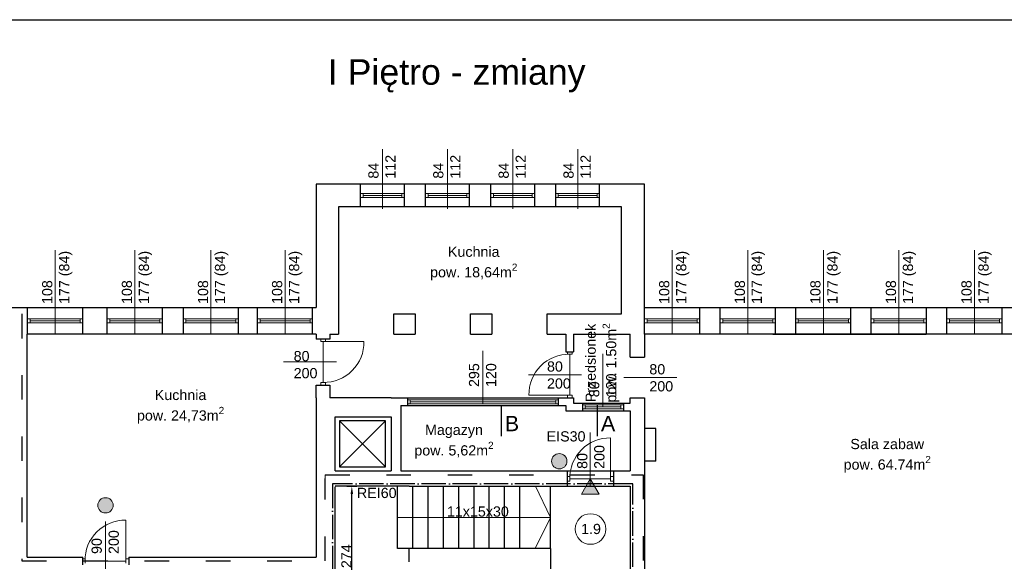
# Model space of a CAD drawing. Header units: millimetres. Extents: x 2341 to 31069, y -7915 to 10644.
# Tile 10 of 105: x 4436 to 6364, y -2061 to -1000. Entities that reach past the tile are written whole.
import ezdxf

# ---------------------------------------------------------------- set-up
doc = ezdxf.new("R2010")
doc.units = ezdxf.units.MM
doc.linetypes.add('ACAD_ISO03W100', pattern=[30, 12, -18])
doc.linetypes.add('ACAD_ISO04W100', pattern=[30.5, 24, -3, 0.5, -3])
for name, color, linetype, lineweight in [('opisy', 5, 'Continuous', 5), ('stolarka', 3, 'Continuous', 9), ('Wymiar', 7, 'Continuous', 5), ('wymiary', 6, 'Continuous', 5), ('ściany nośne', 1, 'Continuous', 25)]:
    doc.layers.add(name, color=color, linetype=linetype, lineweight=lineweight)
doc.styles.get("Standard").update_dxf_attribs({"font": 'ARIAL.TTF'})
doc.dimstyles.new('ISO-25', dxfattribs={"dimtxt": 20, "dimasz": 15, "dimexe": 10, "dimexo": 10, "dimtad": 1, "dimdec": 0, "dimtxsty": 'Standard', "dimcen": 2.5, "dimadec": 0, "dimazin": 0, "dimtfac": 1, "dimtdec": 0, "dimtmove": 0, "dimatfit": 3, "dimfxl": 0, "dimarcsym": 0})

# ---------------------------------------------------------------- blocks, each defined once
blk = doc.blocks.new('*D234')
at = {"layer": 'Defpoints', "color": 0}
for p in [(5055.6, -1913.7), (5086.4, -1913.7), (5055.6, -2187.9)]:
    blk.add_point(p, dxfattribs=at)
at = {"layer": 'wymiary', "color": 0, "lineweight": -2}
for p, q in [((5076.4, -1913.7), (5096.4, -1913.7)), ((5086.4, -2172.9), (5086.4, -1928.7)), ((5076.4, -2187.9), (5096.4, -2187.9))]:
    blk.add_line(p, q, dxfattribs=at)
at = {"layer": 'wymiary', "color": 0}
for points in [[(5088.9, -1928.7), (5083.9, -1928.7), (5086.4, -1913.7)], [(5083.9, -2172.9), (5088.9, -2172.9), (5086.4, -2187.9)]]:
    blk.add_solid(points, dxfattribs=at)
at = {"layer": 'wymiary', "color": 0, "insert": (5075.8, -2050.8), "char_height": 20, "attachment_point": 5, "rotation": 90}
blk.add_mtext('274', dxfattribs=at)

msp = doc.modelspace()

# ---------------------------------------------------------------- hatches: boundary and pattern name
at = {"layer": 'stolarka', "transparency": 33554687}
h = msp.add_hatch(color=5, dxfattribs=at)
h.dxf.hatch_style = 1
h.paths.add_polyline_path([(5507.6, -1864.8, 1), (5477.6, -1864.8, 1)])
h = msp.add_hatch(color=5, dxfattribs=at)
h.dxf.hatch_style = 1
h.paths.add_polyline_path([(4619.1, -1951.1, 1), (4589.1, -1951.1, 1)])
at = {"layer": 'Wymiar', "transparency": 33554687}
h = msp.add_hatch(color=3, dxfattribs=at)
h.dxf.hatch_style = 1
h.paths.add_polyline_path([(5570.4, -1929.2), (5553.1, -1899.2), (5535.8, -1929.2)])

# ---------------------------------------------------------------- linework, layer by layer
at = {"layer": 'opisy', "color": 0}
for p, q in [((5146.6, -1370.2), (5146.6, -1253.5)), ((5273.6, -1370.2), (5273.6, -1253.5)), ((5401.6, -1370.2), (5401.6, -1253.5)), ((5528.6, -1370.2), (5528.6, -1253.5)), ((4505.6, -1615.7), (4505.6, -1451.1)), ((4661.6, -1615.7), (4661.6, -1451.1)), ((4810.6, -1615.7), (4810.6, -1451.1)), ((4955.6, -1615.7), (4955.6, -1451.1)), ((5713.6, -1615.7), (5713.6, -1451.1)), ((5861.6, -1615.7), (5861.6, -1451.1)), ((6009.6, -1615.7), (6009.6, -1451.1)), ((6157.5, -1615.7), (6157.5, -1451.1)), ((6305.5, -1615.7), (6305.5, -1451.1)), ((5343, -1648.5), (5343, -1752.2)), ((5578.1, -1654.5), (5578.1, -1758.2)), ((5056.1, -1670.2), (4952.4, -1670.2)), ((5535.8, -1695.2), (5432.1, -1695.2)), ((5722.6, -1700.7), (5618.9, -1700.7)), ((5475.6, -1974.7), (5446.1, -1913.7)), ((5475.6, -1974.7), (5175.6, -1974.7)), ((5445.6, -2035.7), (5475.6, -1974.7))]:
    msp.add_line(p, q, dxfattribs=at)
at = {"layer": 'opisy', "color": 5}
for p, q in [((5553.1, -1912.1), (5553.1, -1808.4)), ((4604.1, -2086.2), (4604.1, -1982.5))]:
    msp.add_line(p, q, dxfattribs=at)
at = {"layer": 'opisy'}
msp.add_line((5034.2, -1898.4), (5034.2, -1891.2), dxfattribs=at)
at = {"layer": 'opisy', "color": 251}
msp.add_circle((5553.8, -1997.5), 30, dxfattribs=at)
at = {"layer": 'stolarka', "color": 0}
for p, q in [((5103.6, -1340.2), (5108.6, -1340.2)), ((5108.6, -1348.2), (5103.6, -1348.2)), ((5108.6, -1340.2), (5108.6, -1348.2)), ((5108.6, -1340.2), (5184.6, -1340.2)), ((5108.6, -1344.2), (5184.6, -1344.2)), ((5108.6, -1348.2), (5184.6, -1348.2)), ((5189.6, -1340.2), (5184.6, -1340.2)), ((5184.6, -1340.2), (5184.6, -1348.2)), ((5184.6, -1348.2), (5189.6, -1348.2)), ((5230.6, -1340.2), (5235.6, -1340.2)), ((5235.6, -1348.2), (5230.6, -1348.2)), ((5235.6, -1340.2), (5235.6, -1348.2)), ((5235.6, -1340.2), (5311.6, -1340.2)), ((5235.6, -1344.2), (5311.6, -1344.2)), ((5235.6, -1348.2), (5311.6, -1348.2)), ((5316.6, -1340.2), (5311.6, -1340.2)), ((5311.6, -1340.2), (5311.6, -1348.2)), ((5311.6, -1348.2), (5316.6, -1348.2)), ((5358.6, -1340.2), (5363.6, -1340.2)), ((5363.6, -1348.2), (5358.6, -1348.2)), ((5363.6, -1340.2), (5363.6, -1348.2)), ((5363.6, -1340.2), (5439.6, -1340.2)), ((5363.6, -1344.2), (5439.6, -1344.2)), ((5363.6, -1348.2), (5439.6, -1348.2)), ((5444.6, -1340.2), (5439.6, -1340.2)), ((5439.6, -1340.2), (5439.6, -1348.2)), ((5439.6, -1348.2), (5444.6, -1348.2)), ((5485.6, -1340.2), (5490.6, -1340.2)), ((5490.6, -1348.2), (5485.6, -1348.2)), ((5490.6, -1340.2), (5490.6, -1348.2)), ((5490.6, -1340.2), (5566.6, -1340.2)), ((5490.6, -1344.2), (5566.6, -1344.2)), ((5490.6, -1348.2), (5566.6, -1348.2)), ((5571.6, -1340.2), (5566.6, -1340.2)), ((5566.6, -1340.2), (5566.6, -1348.2)), ((5566.6, -1348.2), (5571.6, -1348.2)), ((4451.6, -1585.7), (4456.6, -1585.7)), ((4456.6, -1593.7), (4451.6, -1593.7)), ((4456.6, -1585.7), (4456.6, -1593.7)), ((4456.6, -1585.7), (4554.6, -1585.7)), ((4456.6, -1589.7), (4554.6, -1589.7)), ((4456.6, -1593.7), (4554.6, -1593.7)), ((4559.6, -1585.7), (4554.6, -1585.7)), ((4554.6, -1585.7), (4554.6, -1593.7)), ((4554.6, -1593.7), (4559.6, -1593.7)), ((4607.6, -1585.7), (4612.6, -1585.7)), ((4612.6, -1593.7), (4607.6, -1593.7)), ((4612.6, -1585.7), (4612.6, -1593.7)), ((4612.6, -1585.7), (4710.6, -1585.7)), ((4612.6, -1589.7), (4710.6, -1589.7)), ((4612.6, -1593.7), (4710.6, -1593.7)), ((4715.6, -1585.7), (4710.6, -1585.7)), ((4710.6, -1585.7), (4710.6, -1593.7)), ((4710.6, -1593.7), (4715.6, -1593.7)), ((4756.6, -1585.7), (4761.6, -1585.7)), ((4761.6, -1593.7), (4756.6, -1593.7)), ((4761.6, -1585.7), (4761.6, -1593.7)), ((4761.6, -1585.7), (4859.6, -1585.7)), ((4761.6, -1589.7), (4859.6, -1589.7)), ((4761.6, -1593.7), (4859.6, -1593.7)), ((4864.6, -1585.7), (4859.6, -1585.7)), ((4859.6, -1585.7), (4859.6, -1593.7)), ((4859.6, -1593.7), (4864.6, -1593.7)), ((4901.6, -1585.7), (4906.6, -1585.7)), ((4906.6, -1593.7), (4901.6, -1593.7)), ((4906.6, -1585.7), (4906.6, -1593.7)), ((4906.6, -1585.7), (5004.6, -1585.7)), ((4906.6, -1589.7), (5004.6, -1589.7)), ((4906.6, -1593.7), (5004.6, -1593.7)), ((5009.6, -1585.7), (5004.6, -1585.7)), ((5004.6, -1585.7), (5004.6, -1593.7)), ((5004.6, -1593.7), (5009.6, -1593.7)), ((5659.6, -1585.7), (5664.6, -1585.7)), ((5664.6, -1593.7), (5659.6, -1593.7)), ((5664.6, -1585.7), (5664.6, -1593.7)), ((5664.6, -1585.7), (5762.6, -1585.7)), ((5664.6, -1589.7), (5762.6, -1589.7)), ((5664.6, -1593.7), (5762.6, -1593.7)), ((5767.6, -1585.7), (5762.6, -1585.7)), ((5762.6, -1585.7), (5762.6, -1593.7)), ((5762.6, -1593.7), (5767.6, -1593.7)), ((5807.6, -1585.7), (5812.6, -1585.7)), ((5812.6, -1593.7), (5807.6, -1593.7)), ((5812.6, -1585.7), (5812.6, -1593.7)), ((5812.6, -1585.7), (5910.6, -1585.7)), ((5812.6, -1589.7), (5910.6, -1589.7)), ((5812.6, -1593.7), (5910.6, -1593.7)), ((5915.6, -1585.7), (5910.6, -1585.7)), ((5910.6, -1585.7), (5910.6, -1593.7)), ((5910.6, -1593.7), (5915.6, -1593.7)), ((5955.6, -1585.7), (5960.6, -1585.7)), ((5960.6, -1593.7), (5955.6, -1593.7)), ((5960.6, -1585.7), (5960.6, -1593.7)), ((5960.6, -1585.7), (6058.6, -1585.7)), ((5960.6, -1589.7), (6058.6, -1589.7)), ((5960.6, -1593.7), (6058.6, -1593.7)), ((6063.6, -1585.7), (6058.6, -1585.7)), ((6058.6, -1585.7), (6058.6, -1593.7)), ((6058.6, -1593.7), (6063.6, -1593.7)), ((6103.5, -1585.7), (6108.5, -1585.7)), ((6108.5, -1593.7), (6103.5, -1593.7)), ((6108.5, -1585.7), (6108.5, -1593.7)), ((6108.5, -1585.7), (6206.5, -1585.7)), ((6108.5, -1589.7), (6206.5, -1589.7)), ((6108.5, -1593.7), (6206.5, -1593.7)), ((6211.5, -1585.7), (6206.5, -1585.7)), ((6206.5, -1585.7), (6206.5, -1593.7)), ((6206.5, -1593.7), (6211.5, -1593.7)), ((6251.5, -1585.7), (6256.5, -1585.7)), ((6256.5, -1593.7), (6251.5, -1593.7)), ((6256.5, -1585.7), (6256.5, -1593.7)), ((6256.5, -1585.7), (6354.5, -1585.7)), ((6256.5, -1589.7), (6354.5, -1589.7)), ((6256.5, -1593.7), (6354.5, -1593.7)), ((6359.5, -1585.7), (6354.5, -1585.7)), ((6354.5, -1585.7), (6354.5, -1593.7)), ((6354.5, -1593.7), (6359.5, -1593.7)), ((5025.6, -1630.2), (5025.6, -1625.7)), ((5034.6, -1630.2), (5025.6, -1630.2)), ((5030.1, -1710.2), (5030.1, -1630.2)), ((5030.1, -1630.2), (5110.1, -1630.2)), ((5034.6, -1630.2), (5034.6, -1625.7)), ((5508.6, -1655.2), (5508.6, -1650.7)), ((5517.6, -1655.2), (5508.6, -1655.2)), ((5513.1, -1735.2), (5513.1, -1655.2)), ((5517.6, -1655.2), (5517.6, -1650.7)), ((5025.6, -1710.2), (5025.6, -1715.7)), ((5034.6, -1710.2), (5025.6, -1710.2)), ((5034.6, -1710.2), (5034.6, -1715.7)), ((5195.3, -1744.2), (5200.3, -1744.2)), ((5200.3, -1752.2), (5195.3, -1752.2)), ((5200.3, -1744.2), (5200.3, -1752.2)), ((5200.3, -1744.2), (5485.6, -1744.2)), ((5200.3, -1748.2), (5485.6, -1748.2)), ((5200.3, -1752.2), (5485.6, -1752.2)), ((5513.1, -1735.2), (5433.1, -1735.2)), ((5490.6, -1744.2), (5485.6, -1744.2)), ((5485.6, -1744.2), (5485.6, -1752.2)), ((5485.6, -1752.2), (5490.6, -1752.2)), ((5508.6, -1735.2), (5508.6, -1740.7)), ((5517.6, -1735.2), (5508.6, -1735.2)), ((5517.6, -1735.2), (5517.6, -1740.7)), ((5538.1, -1754.2), (5543.1, -1754.2)), ((5538.1, -1754.2), (5618.1, -1754.2)), ((5543.1, -1754.2), (5543.1, -1762.2)), ((5618.1, -1754.2), (5613.1, -1754.2)), ((5613.1, -1754.2), (5613.1, -1762.2)), ((5543.1, -1762.2), (5538.1, -1762.2)), ((5538.1, -1762.2), (5618.1, -1762.2)), ((5543.1, -1758.2), (5613.1, -1758.2)), ((5613.1, -1762.2), (5618.1, -1762.2))]:
    msp.add_line(p, q, dxfattribs=at)
at = {"layer": 'stolarka', "color": 5}
for p, q in [((5593.1, -1899.2), (5593.1, -1819.2)), ((5513.1, -1894.7), (5508.6, -1894.7)), ((5513.1, -1903.7), (5508.6, -1903.7)), ((5513.1, -1894.7), (5513.1, -1903.7)), ((5593.1, -1899.2), (5513.1, -1899.2)), ((5593.1, -1894.7), (5593.1, -1903.7)), ((5593.1, -1894.7), (5598.6, -1894.7)), ((5593.1, -1903.7), (5598.6, -1903.7)), ((4644.1, -2060.2), (4644.1, -1980.2)), ((4564.1, -2055.7), (4559.6, -2055.7)), ((4564.1, -2055.7), (4564.1, -2064.7)), ((4644.1, -2060.2), (4564.1, -2060.2)), ((4644.1, -2055.7), (4644.1, -2064.7)), ((4644.1, -2055.7), (4649.6, -2055.7))]:
    msp.add_line(p, q, dxfattribs=at)
at = {"layer": 'stolarka', "color": 0}
for points in [[(5110.1, -1630.2, -0.425735), (5030.1, -1710.2)], [(5433.1, -1735.2, -0.425735), (5513.1, -1655.2)]]:
    msp.add_lwpolyline(points, format="xyb", dxfattribs=at)
at = {"layer": 'stolarka', "color": 5}
for points in [[(5593.1, -1819.2, 0.425735), (5513.1, -1899.2)], [(4644.1, -1980.2, 0.425735), (4564.1, -2060.2)]]:
    msp.add_lwpolyline(points, format="xyb", dxfattribs=at)
for centre in [(5492.6, -1864.8), (4604.1, -1951.1)]:
    msp.add_circle(centre, 15, dxfattribs=at)
at = {"layer": 'Wymiar', "color": 3}
for p, q in [((5553.1, -1899.2), (5535.8, -1929.2)), ((5553.1, -1899.2), (5570.4, -1929.2)), ((5570.4, -1929.2), (5535.8, -1929.2))]:
    msp.add_line(p, q, dxfattribs=at)
at = {"layer": 'ściany nośne', "color": 0}
for p, q in [((2341, -999.8), (7941, -999.8)), ((5016.6, -1321.7), (5016.6, -1563.7)), ((5659.6, -1321.7), (5016.6, -1321.7)), ((5103.6, -1366.7), (5103.6, -1321.7)), ((5189.6, -1366.7), (5189.6, -1321.7)), ((5230.6, -1366.7), (5230.6, -1321.7)), ((5316.6, -1366.7), (5316.6, -1321.7)), ((5358.6, -1366.7), (5358.6, -1321.7)), ((5444.6, -1366.7), (5444.6, -1321.7)), ((5485.6, -1366.7), (5485.6, -1321.7)), ((5571.6, -1366.7), (5571.6, -1321.7)), ((5659.6, -1563.7), (5659.6, -1321.7)), ((5614.6, -1366.7), (5060.6, -1366.7)), ((5060.6, -1366.7), (5060.6, -1615.7)), ((5614.6, -1575.7), (5614.6, -1366.7)), ((4130.6, -1563.7), (4550.6, -1563.7)), ((4451.6, -1615.7), (4451.6, -1563.7)), ((4550.6, -1563.7), (5016.6, -1563.7)), ((4559.6, -1615.7), (4559.6, -1563.7)), ((4607.6, -1615.7), (4607.6, -1563.7)), ((4715.6, -1615.7), (4715.6, -1563.7)), ((4756.6, -1615.7), (4756.6, -1563.7)), ((4864.6, -1615.7), (4864.6, -1563.7)), ((4901.6, -1615.7), (4901.6, -1563.7)), ((5009.6, -1615.7), (5009.6, -1563.7)), ((5168.6, -1575.7), (5210.6, -1575.7)), ((5168.6, -1615.7), (5168.6, -1575.7)), ((5210.6, -1575.7), (5210.6, -1615.7)), ((5318.6, -1575.7), (5360.6, -1575.7)), ((5318.6, -1615.7), (5318.6, -1575.7)), ((5360.6, -1575.7), (5360.6, -1615.7)), ((5468.6, -1615.7), (5468.6, -1575.7)), ((5468.6, -1575.7), (5614.6, -1575.7)), ((5659.6, -1563.7), (7544.6, -1563.7)), ((5659.6, -1615.7), (5659.6, -1563.7)), ((5767.6, -1615.7), (5767.6, -1563.7)), ((5807.6, -1615.7), (5807.6, -1563.7)), ((5910.6, -1563.7), (6210.6, -1563.7)), ((5915.6, -1615.7), (5915.6, -1563.7)), ((5955.6, -1615.7), (5955.6, -1563.7)), ((6063.5, -1615.7), (6063.5, -1563.7)), ((6103.5, -1615.7), (6103.5, -1563.7)), ((6210.6, -1563.7), (6236.6, -1563.7)), ((6211.5, -1615.7), (6211.5, -1563.2)), ((6236.6, -1563.7), (6656.6, -1563.7)), ((6251.5, -1615.7), (6251.5, -1563.7)), ((6359.5, -1615.7), (6359.5, -1563.7)), ((4550.6, -1615.7), (4450.6, -1615.7)), ((4450.6, -2052.7), (4450.6, -1615.7)), ((5016.6, -1615.7), (4550.6, -1615.7)), ((5016.6, -1615.7), (5016.6, -1625.7)), ((5043.6, -1615.7), (5060.6, -1615.7)), ((5043.6, -1615.7), (5043.6, -1625.7)), ((5168.6, -1615.7), (5210.6, -1615.7)), ((5318.6, -1615.7), (5360.6, -1615.7)), ((5468.6, -1615.7), (5505.6, -1615.7)), ((5505.6, -1615.7), (5505.6, -1650.7)), ((5520.6, -1615.7), (5614.6, -1615.7)), ((5520.6, -1615.7), (5520.6, -1650.7)), ((5614.6, -1615.7), (5631.6, -1615.7)), ((5631.6, -1660.7), (5631.6, -1615.7)), ((6667.6, -1615.7), (5659.6, -1615.7)), ((5659.6, -1615.7), (5659.6, -1660.7)), ((5910.6, -1615.7), (6210.6, -1615.7)), ((6240.6, -1615.7), (6210.6, -1615.7)), ((6656.6, -1615.7), (6240.6, -1615.7)), ((5043.6, -1625.7), (5016.6, -1625.7)), ((5505.6, -1650.7), (5520.6, -1650.7)), ((5631.6, -1660.7), (5659.6, -1660.7)), ((5016.6, -1740.7), (5016.6, -1715.7)), ((5016.6, -1715.7), (5043.6, -1715.7)), ((5043.6, -1715.7), (5043.6, -1740.7)), ((5016.6, -1740.7), (5016.6, -2052.7)), ((5150.6, -1740.7), (5043.6, -1740.7)), ((5163.6, -1740.7), (5150.6, -1740.7)), ((5163.6, -1740.7), (5182.3, -1740.7)), ((5182.3, -1740.7), (5505.6, -1740.7)), ((5195.3, -1740.7), (5195.3, -1755.7)), ((5490.6, -1740.7), (5490.6, -1755.7)), ((5505.6, -1740.7), (5520.6, -1740.7)), ((5520.6, -1740.7), (5520.6, -1750.7)), ((5520.6, -1750.7), (5631.6, -1750.7)), ((5538.1, -1750.7), (5538.1, -1765.7)), ((5618.1, -1750.7), (5618.1, -1765.7)), ((5631.6, -1750.7), (5631.6, -1740.7)), ((5631.6, -1740.7), (5659.6, -1740.7)), ((5659.6, -1740.7), (5659.6, -1800.7)), ((5182.3, -1755.7), (5182.3, -1883.7)), ((5182.3, -1755.7), (5505.6, -1755.7)), ((5505.6, -1755.7), (5505.6, -1765.7)), ((5505.6, -1765.7), (5631.6, -1765.7)), ((5631.6, -1765.7), (5631.6, -1883.7)), ((5053.6, -1883.7), (5053.6, -1777.7)), ((5053.6, -1777.7), (5163.6, -1777.7)), ((5062.4, -1785.6), (5062.4, -1875.6)), ((5152.4, -1785.6), (5062.4, -1785.6)), ((5062.4, -1785.6), (5152.4, -1875.6)), ((5062.4, -1875.6), (5152.4, -1785.6)), ((5152.4, -1875.6), (5152.4, -1785.6)), ((5163.6, -1777.7), (5163.6, -1883.7)), ((5659.6, -1800.7), (5659.6, -2185.7)), ((5681.6, -1800.7), (5659.6, -1800.7)), ((5681.6, -1864.7), (5681.6, -1800.7)), ((5681.6, -1864.7), (5659.6, -1864.7)), ((5053.6, -1883.7), (5163.6, -1883.7)), ((5062.4, -1875.6), (5152.4, -1875.6)), ((5182.3, -1883.7), (5631.6, -1883.7)), ((5508.6, -1913.7), (5508.6, -1883.7)), ((5598.6, -1883.7), (5598.6, -1913.7)), ((5198.6, -1913.7), (5053.6, -1913.7)), ((5053.6, -2185.7), (5053.6, -1914.7)), ((5175.6, -2035.7), (5175.6, -1913.7)), ((5198.6, -1913.7), (5468.6, -1913.7)), ((5205.6, -2035.7), (5205.6, -1913.7)), ((5235.6, -2035.7), (5235.6, -1913.7)), ((5265.6, -2035.7), (5265.6, -1913.7)), ((5295.6, -2035.7), (5295.6, -1913.7)), ((5325.6, -2035.7), (5325.6, -1913.7)), ((5355.6, -2035.7), (5355.6, -1913.7)), ((5385.6, -2035.7), (5385.6, -1913.7)), ((5415.6, -2035.7), (5415.6, -1913.7)), ((5468.6, -1913.7), (5631.6, -1913.7)), ((5475.6, -2035.7), (5475.6, -1913.7)), ((5631.6, -1913.7), (5631.6, -2213.7)), ((5475.6, -2035.7), (5175.6, -2035.7)), ((5198.6, -2061.7), (5198.6, -2035.7)), ((5475.6, -2035.7), (5475.6, -2185.7)), ((4450.6, -2052.7), (4559.6, -2052.7)), ((4559.6, -2067.7), (4559.6, -2052.7)), ((4649.6, -2052.7), (5016.6, -2052.7)), ((4649.6, -2052.7), (4649.6, -2067.7))]:
    msp.add_line(p, q, dxfattribs=at)
at = {"layer": 'ściany nośne', "linetype": 'ACAD_ISO03W100', "ltscale": 4}
for p, q in [((2918.9, -1576), (4440.6, -1576)), ((4440.6, -1576), (4440.6, -2060)), ((5034.2, -1891.2), (5657, -1891.2)), ((5034.2, -2060), (5034.2, -1898.4)), ((5657, -1891.2), (5657, -2187.9)), ((4440.6, -2060), (5034.2, -2060))]:
    msp.add_line(p, q, dxfattribs=at)
at = {"layer": 'ściany nośne', "color": 3}
for p, q in [((5378.6, -1755.7), (5378.6, -1815.7)), ((5566.8, -1755.7), (5566.8, -1815.7))]:
    msp.add_line(p, q, dxfattribs=at)
at = {"layer": 'ściany nośne', "color": 134, "linetype": 'ACAD_ISO04W100', "ltscale": 2}
msp.add_lwpolyline([(5048.6, -1908.7), (5048.6, -2193.7), (5636.6, -2193.7), (5636.6, -1908.7), (5048.6, -1908.7)], dxfattribs=at)

# ---------------------------------------------------------------- texts
at = {"layer": 'opisy', "color": 7, "insert": (5039.4, -1077.2), "char_height": 50, "width": 2924.362, "attachment_point": 1}
msp.add_mtext('I Piętro - zmiany', dxfattribs=at)
at = {"layer": 'opisy', "color": 0, "char_height": 20, "attachment_point": 1, "rotation": 90}
for s, insert, width in [('84\\P112 ', (5118.7, -1311.2), 140.178), ('84\\P112', (5245.7, -1311.2), 140.178), ('84\\P112', (5373.7, -1311.2), 140.178), ('84\\P112', (5500.7, -1311.2), 140.178), ('108\\P177 (84)', (4480, -1556.7), 104.913), ('108\\P177 (84)', (4636, -1556.7), 104.913), ('108\\P177 (84)', (4785, -1556.7), 104.913), ('108\\P177 (84)', (4930, -1556.7), 104.913), ('108\\P177 (84)', (5688, -1556.7), 104.913), ('108\\P177 (84)', (5836, -1556.7), 104.913), ('108\\P177 (84)', (5984, -1556.7), 104.913), ('108\\P177 (84)', (6131.9, -1556.7), 104.913), ('108\\P177 (84)', (6279.9, -1556.7), 104.913), ('295\\P120', (5315.7, -1719.3), 6.698), ('80\\P120', (5550.9, -1739.4), 6.698)]:
    msp.add_mtext(s, dxfattribs=dict(at, insert=insert, width=width))
at = {"layer": 'opisy', "color": 251, "char_height": 20, "attachment_point": 1}
for s, insert, width in [('\\A1;\\pxqc;Kuchnia\\Ppow. 18,64m{\\H0.7x;\\S2^ ;}', (5213.2, -1444.3), 223.779), ('\\A1;\\pxqc;Kuchnia\\Ppow. 24,73m{\\H0.7x;\\S2^ ;}', (4639.2, -1724.9), 223.779), ('\\A1;\\pxqc;Magazyn\\Ppow. 5,62m{\\H0.7x;\\S2^ ;}', (5174.5, -1793.3), 223.779), ('\\A1;\\pxqc;Sala zabaw\\Ppow. 64.74m{\\H0.7x;\\S2^ ;}', (6022.8, -1821), 223.779), ('1.9', (5535.3, -1987.4), 104.913)]:
    msp.add_mtext(s, dxfattribs=dict(at, insert=insert, width=width))
at = {"layer": 'opisy', "color": 251, "insert": (5544, -1754.2), "char_height": 20, "width": 163.947, "attachment_point": 1, "rotation": 90}
msp.add_mtext('\\A1;\\pxqc;Przedsionek\\Ppow. 1.50m{\\H0.7x;\\S2^ ;}', dxfattribs=at)
at = {"layer": 'opisy', "color": 0, "char_height": 20, "attachment_point": 1}
for s, insert, width in [('80\\P200', (4972.5, -1648.8), 6.698), ('80\\P200', (5468.5, -1669.1), 6.698), ('80\\P200', (5668.9, -1674.6), 6.698), ('11x15x30', (5272.6, -1953.2), 104.913)]:
    msp.add_mtext(s, dxfattribs=dict(at, insert=insert, width=width))
at = {"layer": 'opisy', "color": 3, "char_height": 30, "width": 518.523, "attachment_point": 1}
for s, insert in [('B', (5386, -1775.9)), ('A', (5574.2, -1775.9))]:
    msp.add_mtext(s, dxfattribs=dict(at, insert=insert))
at = {"layer": 'opisy', "color": 5, "insert": (5467.8, -1806), "char_height": 20, "width": 104.913, "attachment_point": 1}
msp.add_mtext('EIS30', dxfattribs=at)
at = {"layer": 'opisy', "color": 5, "char_height": 20, "width": 6.698, "attachment_point": 1, "rotation": 90}
for s, insert in [('80\\P200', (5527.6, -1879.7)), ('90\\P200', (4576.8, -2046.4))]:
    msp.add_mtext(s, dxfattribs=dict(at, insert=insert))
at = {"layer": 'ściany nośne', "color": 134, "linetype": 'ACAD_ISO04W100', "ltscale": 2, "insert": (5096.4, -1916.8), "char_height": 20, "width": 104.913, "attachment_point": 1}
msp.add_mtext('REI60', dxfattribs=at)

# ---------------------------------------------------------------- dimensions: what is measured, and where the dimension line sits
at = {"layer": 'wymiary', "color": 0}
dim = msp.add_linear_dim(base=(5086.4, -1913.7), p1=(5055.6, -2187.9), p2=(5055.6, -1913.7), angle=90, dimstyle='ISO-25', override={"dimtxsty": 'Standard'}, dxfattribs=at)
dim.commit()
dim.dimension.update_dxf_attribs({"geometry": '*D234', "text_midpoint": (5075.8, -2050.8)})

doc.saveas('drawing.dxf')
